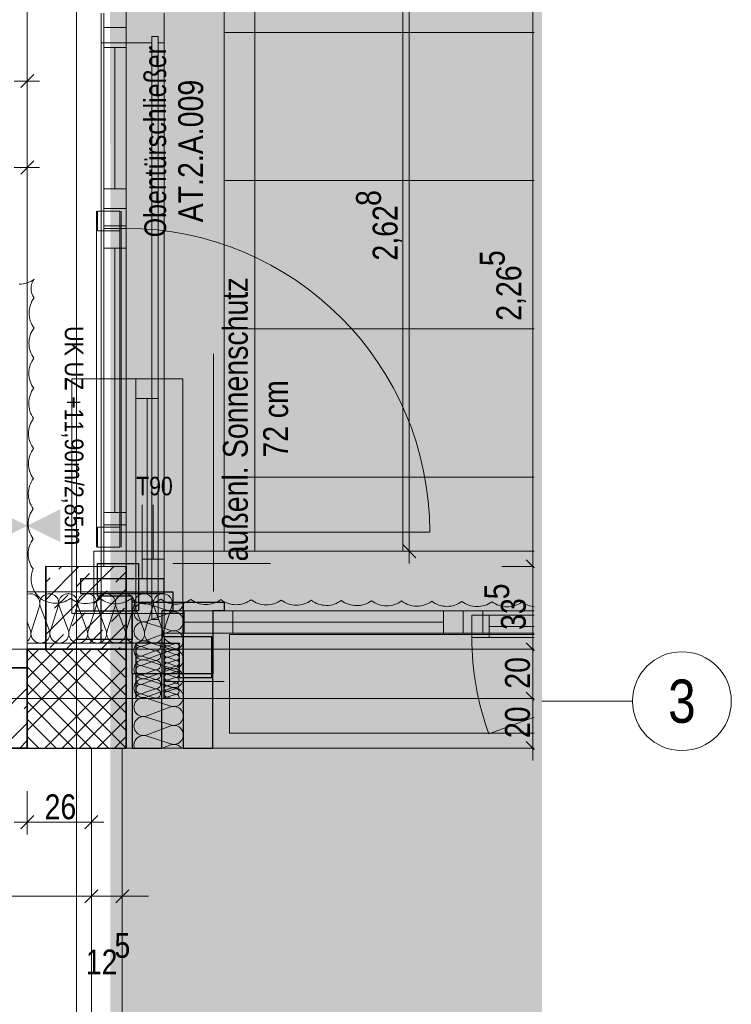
# Model space of a CAD drawing. Extents: x -620 to 300, y 62 to 1112.
# Tile 193 of 200: x 34 to 92, y 750 to 830. Entities that reach past the tile are written whole.
import ezdxf
from ezdxf.enums import TextEntityAlignment as Align
from ezdxf.lldxf.tags import DXFTag

# ---------------------------------------------------------------- set-up
doc = ezdxf.new("R2010")
doc.units = 0
doc.layers.get('0').update_dxf_attribs({"lineweight": 13})
for name, color, linetype, lineweight, true_color in [('00 -Bauelemente -Gipskarton', 7, 'Continuous', 9, 0xff7fe6), ('30 -33 Aussenwände- 3 Aussenstützen', 7, 'Continuous', 50, 0x0000dd), ('30 -33 Aussenwände- 7 Fassade_ Elemente', 7, 'Continuous', 9, 0x00aacc), ('30 -34 Innenwände- 1 tragend', 7, 'Continuous', 13, 0xdd0806), ('30 -34 Innenwände- 2 nichttragend', 7, 'Continuous', 18, 0xff7fe6), ('30 -35 Decken- 1 Konstruktion-Träger- Stahlbeton', 7, 'Continuous', 13, 0x33aa00), ('60- 61 allgemeine Ausstattung- 4 Terrassen', 9, 'Continuous', 9, 0x808080), ('70 -72 Beschriftung- 1 Beschriftung allgemein', 7, 'Continuous', 9, 0xff6633), ('70 -76 Bemaßung- 2 Allgemein', 9, 'Continuous', 5, 0x808080), ('70 -77 Revision- 2 Wolken', 7, 'Continuous', 18, 0x944cff), ('iwb_Layout Achsbezeichung', 1, 'Continuous', 13, 0xff0000), ('iwb_Layout BA_Markierung', 7, 'Continuous', 9, 0xbadcdc)]:
    doc.layers.add(name, color=color, linetype=linetype, lineweight=lineweight, true_color=true_color)
for name, color, linetype, lineweight in [('30 -33 Aussenwände- 8 Sonnenschutz', 7, 'Continuous', 9), ('70 -71 Achsen- 1 Gebäudeachsen', 7, 'STRICHPUNKT2-A06CPVM0L0', 18), ('Keine-A06CPVLYL0', 7, 'Continuous', 9)]:
    doc.layers.add(name, color=color, linetype=linetype, lineweight=lineweight)
doc.styles.get("Standard").update_dxf_attribs({"font": 'ARIALN.TTF'})
tags = doc.linetypes.add('grob-A06CPVLVL0', pattern=[14, 3, -8, 3]).pattern_tags.tags
tags[8:9] = [DXFTag(74, 4), DXFTag(75, 0), DXFTag(340, '0'), DXFTag(46, 0.0), DXFTag(50, 0.0), DXFTag(44, 0.0), DXFTag(45, 0.0)]
tags[6:7] = [DXFTag(74, 4), DXFTag(75, 0), DXFTag(340, '0'), DXFTag(46, 0.0), DXFTag(50, 0.0), DXFTag(44, 0.0), DXFTag(45, 0.0)]
tags[4:5] = [DXFTag(74, 4), DXFTag(75, 0), DXFTag(340, '0'), DXFTag(46, 0.0), DXFTag(50, 0.0), DXFTag(44, 0.0), DXFTag(45, 0.0)]
tags = doc.linetypes.add('STRICHPUNKT2', pattern=[12.7, 6.35, -3.175, 0, -3.175]).pattern_tags.tags
tags[10:11] = [DXFTag(74, 4), DXFTag(75, 0), DXFTag(340, '0'), DXFTag(46, 0.0), DXFTag(50, 0.0), DXFTag(44, 0.0), DXFTag(45, 0.0)]
tags[8:9] = [DXFTag(74, 4), DXFTag(75, 0), DXFTag(340, '0'), DXFTag(46, 0.0), DXFTag(50, 0.0), DXFTag(44, 0.0), DXFTag(45, 0.0)]
tags[6:7] = [DXFTag(74, 4), DXFTag(75, 0), DXFTag(340, '0'), DXFTag(46, 0.0), DXFTag(50, 0.0), DXFTag(44, 0.0), DXFTag(45, 0.0)]
tags[4:5] = [DXFTag(74, 4), DXFTag(75, 0), DXFTag(340, '0'), DXFTag(46, 0.0), DXFTag(50, 0.0), DXFTag(44, 0.0), DXFTag(45, 0.0)]
tags = doc.linetypes.add('STRICHPUNKT2-A06CPVM0L0', pattern=[12.7, 6.35, -3.175, 0, -3.175]).pattern_tags.tags
tags[10:11] = [DXFTag(74, 4), DXFTag(75, 0), DXFTag(340, '0'), DXFTag(46, 0.0), DXFTag(50, 0.0), DXFTag(44, 0.0), DXFTag(45, 0.0)]
tags[8:9] = [DXFTag(74, 4), DXFTag(75, 0), DXFTag(340, '0'), DXFTag(46, 0.0), DXFTag(50, 0.0), DXFTag(44, 0.0), DXFTag(45, 0.0)]
tags[6:7] = [DXFTag(74, 4), DXFTag(75, 0), DXFTag(340, '0'), DXFTag(46, 0.0), DXFTag(50, 0.0), DXFTag(44, 0.0), DXFTag(45, 0.0)]
tags[4:5] = [DXFTag(74, 4), DXFTag(75, 0), DXFTag(340, '0'), DXFTag(46, 0.0), DXFTag(50, 0.0), DXFTag(44, 0.0), DXFTag(45, 0.0)]

# ---------------------------------------------------------------- blocks, each defined once
blk = doc.blocks.new('Polygon-A06CPVLPL0')
at = {"color": 0, "linetype": 'ByBlock', "lineweight": -2, "ltscale": 0.13}
blk.add_solid([(41.663, 86.61), (41.495, 1083.814), (76.501, 86.518), (76.501, 1083.814)], dxfattribs=at)
blk = doc.blocks.new('Referenz-A06CPVM1L0')
at = {"layer": '00 -Bauelemente -Gipskarton', "color": 0, "linetype": 'Continuous', "lineweight": 0, "ltscale": 0.13}
for points in [[(42.024, 648.614), (42.274, 648.614), (42.024, 770.614), (42.274, 770.614)], [(42.274, 648.614), (42.524, 648.614), (42.274, 770.614), (42.524, 770.614)]]:
    blk.add_solid(points, dxfattribs=at)
at = {"layer": '30 -33 Aussenwände- 3 Aussenstützen', "color": 0, "lineweight": 9}
for p, q in [((34.824, 778.614), (42.824, 770.614)), ((41.41, 778.614), (34.824, 772.028)), ((39.995, 778.614), (34.824, 773.442)), ((38.581, 778.614), (34.824, 774.856)), ((37.167, 778.614), (34.824, 776.27)), ((35.753, 778.614), (34.824, 777.685)), ((36.238, 778.614), (42.824, 772.028)), ((37.652, 778.614), (42.824, 773.442)), ((39.066, 778.614), (42.824, 774.856)), ((40.481, 778.614), (42.824, 776.27)), ((41.895, 778.614), (42.824, 777.685)), ((34.824, 777.199), (41.41, 770.614)), ((42.824, 777.199), (36.238, 770.614)), ((34.824, 775.785), (39.995, 770.614)), ((42.824, 775.785), (37.652, 770.614)), ((38.824, 775.614), (38.824, 773.614)), ((34.824, 774.371), (38.581, 770.614)), ((37.824, 774.614), (39.824, 774.614)), ((42.824, 774.371), (39.066, 770.614)), ((34.824, 772.957), (37.167, 770.614)), ((42.824, 772.957), (40.481, 770.614)), ((34.824, 771.543), (35.753, 770.614)), ((42.824, 771.543), (41.895, 770.614))]:
    blk.add_line(p, q, dxfattribs=at)
at = {"layer": '30 -33 Aussenwände- 3 Aussenstützen', "color": 0, "linetype": 'Continuous', "lineweight": 25, "ltscale": 0.25}
for p, q in [((42.824, 778.614), (34.824, 778.614)), ((34.824, 778.614), (34.824, 770.614)), ((42.824, 770.614), (42.824, 778.614)), ((34.824, 770.614), (42.824, 770.614))]:
    blk.add_line(p, q, dxfattribs=at)
at = {"layer": '30 -33 Aussenwände- 7 Fassade_ Elemente', "color": 0, "linetype": 'grob-A06CPVLVL0', "ltscale": 0.13}
for p, q in [((50.764, 833.614), (50.764, 786.554)), ((40.424, 814.084), (40.424, 786.884)), ((42.424, 814.084), (42.424, 786.884)), ((42.324, 788.484), (42.324, 812.484)), ((67.424, 788.084), (42.824, 788.084)), ((51.194, 779.814), (75.885, 779.814)), ((51.194, 771.814), (51.194, 779.814)), ((75.885, 773.107), (72.199, 771.766)), ((75.885, 771.814), (51.194, 771.814))]:
    blk.add_line(p, q, dxfattribs=at)
at = {"layer": '30 -33 Aussenwände- 7 Fassade_ Elemente', "color": 0, "linetype": 'Continuous', "lineweight": 18, "ltscale": 0.18}
for p, q in [((41.024, 830.114), (41.024, 827.344)), ((42.824, 827.344), (42.824, 830.114)), ((41.024, 827.344), (42.824, 827.344)), ((41.924, 827.344), (41.924, 815.884)), ((42.824, 815.884), (41.024, 815.884)), ((41.024, 815.884), (41.024, 814.284)), ((42.824, 814.284), (42.824, 815.884)), ((41.024, 814.284), (42.824, 814.284)), ((42.824, 814.284), (41.024, 814.284)), ((41.024, 814.284), (41.024, 812.684)), ((42.824, 812.684), (42.824, 814.284)), ((41.024, 788.084), (41.024, 812.884)), ((41.024, 812.884), (42.824, 812.884)), ((41.024, 812.684), (42.824, 812.684)), ((42.824, 812.684), (41.024, 812.684)), ((41.024, 812.684), (41.024, 811.084)), ((42.824, 812.884), (42.824, 788.084)), ((42.824, 811.084), (42.824, 812.684)), ((41.024, 811.084), (42.824, 811.084)), ((41.924, 789.684), (41.924, 811.084)), ((45.024, 790.3), (45.024, 785.914)), ((42.824, 789.684), (41.024, 789.684)), ((41.024, 789.684), (41.024, 788.084)), ((42.824, 788.084), (42.824, 789.684)), ((42.824, 788.084), (41.024, 788.084)), ((42.824, 788.084), (41.024, 788.084)), ((41.024, 788.084), (41.024, 785.314)), ((41.024, 788.084), (42.824, 788.084)), ((42.824, 785.314), (42.824, 788.084)), ((41.024, 785.314), (42.824, 785.314)), ((45.924, 785.914), (44.124, 785.914)), ((44.124, 785.914), (44.124, 784.314)), ((45.924, 784.314), (45.924, 785.914)), ((44.124, 784.314), (45.924, 784.314)), ((43.324, 776.614), (43.324, 782.414)), ((43.324, 782.414), (46.624, 782.414)), ((46.624, 782.414), (46.624, 781.714)), ((46.624, 781.714), (45.724, 781.714)), ((45.724, 781.714), (45.724, 776.614)), ((47.524, 781.714), (45.724, 781.714)), ((45.724, 781.714), (45.724, 779.914)), ((47.524, 779.914), (47.524, 781.714)), ((51.464, 781.714), (49.864, 781.714)), ((49.864, 781.714), (49.864, 779.914)), ((51.464, 779.914), (51.464, 781.714)), ((70.124, 781.714), (68.524, 781.714)), ((68.524, 781.714), (68.524, 779.914)), ((71.724, 781.714), (70.124, 781.714)), ((70.124, 781.714), (70.124, 779.914)), ((72.224, 781.364), (70.824, 781.364)), ((70.824, 781.364), (70.824, 779.564)), ((71.724, 779.914), (71.724, 781.714)), ((72.224, 779.564), (72.224, 781.364)), ((68.524, 780.814), (47.524, 780.814)), ((54.51, 780.814), (51.464, 780.814)), ((72.224, 780.464), (75.885, 780.464)), ((45.724, 779.914), (47.524, 779.914)), ((49.864, 779.914), (51.464, 779.914)), ((68.524, 779.914), (70.124, 779.914)), ((70.124, 779.914), (71.724, 779.914)), ((70.824, 779.564), (72.224, 779.564)), ((45.724, 776.614), (43.324, 776.614))]:
    blk.add_line(p, q, dxfattribs=at)
at = {"layer": '30 -33 Aussenwände- 7 Fassade_ Elemente', "color": 0, "linetype": 'Continuous', "ltscale": 0.13}
for p, q in [((41.024, 814.284), (41.024, 828.944)), ((41.024, 828.944), (42.824, 828.944)), ((42.824, 828.944), (42.824, 814.284)), ((40.524, 814.084), (40.524, 812.484)), ((42.324, 814.084), (40.524, 814.084)), ((42.824, 814.284), (41.024, 814.284)), ((42.324, 812.484), (42.324, 814.084)), ((40.524, 812.484), (42.324, 812.484)), ((41.024, 812.684), (41.024, 788.684)), ((42.824, 812.684), (41.024, 812.684)), ((42.824, 788.684), (42.824, 812.684)), ((44.124, 784.314), (44.124, 790.3)), ((45.924, 790.3), (45.924, 784.314)), ((40.524, 788.484), (40.524, 786.884)), ((42.324, 788.484), (40.524, 788.484)), ((41.024, 788.684), (42.824, 788.684)), ((42.324, 786.884), (42.324, 788.484)), ((40.524, 786.884), (42.324, 786.884)), ((40.224, 781.714), (40.224, 786.554)), ((40.224, 786.554), (75.885, 786.554)), ((54.51, 786.554), (46.624, 786.554)), ((54.51, 785.554), (46.624, 785.554)), ((45.924, 784.314), (44.124, 784.314)), ((40.824, 783.254), (34.824, 783.254)), ((34.824, 783.254), (34.824, 779.114)), ((40.824, 779.114), (40.824, 783.254)), ((35.164, 780.114), (35.806, 782.114)), ((35.881, 782.114), (36.621, 780.114)), ((36.696, 780.114), (37.339, 782.114)), ((36.696, 780.114), (37.339, 782.114)), ((37.414, 782.114), (38.153, 780.114)), ((37.414, 782.114), (38.153, 780.114)), ((38.228, 780.114), (38.871, 782.114)), ((38.228, 780.114), (38.871, 782.114)), ((38.946, 782.114), (39.685, 780.114)), ((39.76, 780.114), (40.403, 782.114)), ((40.478, 782.114), (41.217, 780.114)), ((41.292, 780.114), (41.935, 782.114)), ((42.01, 782.114), (42.749, 780.114)), ((42.824, 780.114), (43.467, 782.114)), ((43.542, 782.114), (44.281, 780.114)), ((43.542, 782.114), (44.281, 780.114)), ((44.356, 780.114), (44.999, 782.114)), ((44.356, 780.114), (44.999, 782.114)), ((46.464, 781.674), (44.464, 782.317)), ((45.074, 782.114), (45.813, 780.114)), ((45.888, 780.114), (46.531, 782.114)), ((43.324, 781.714), (40.224, 781.714)), ((43.324, 770.614), (43.324, 781.714)), ((44.464, 780.86), (46.464, 781.599)), ((70.124, 781.714), (45.724, 781.714)), ((45.724, 781.714), (45.724, 779.914)), ((54.51, 781.714), (49.864, 781.714)), ((49.864, 781.714), (49.864, 779.914)), ((70.124, 779.914), (70.124, 781.714)), ((75.885, 781.714), (70.124, 781.714)), ((75.885, 781.364), (70.824, 781.364)), ((70.824, 781.364), (70.824, 779.564)), ((35.089, 780.114), (34.824, 780.83)), ((46.464, 780.142), (44.464, 780.785)), ((46.464, 780.142), (44.464, 780.785)), ((44.464, 779.328), (46.464, 780.067)), ((44.464, 779.328), (46.464, 780.067)), ((45.724, 779.914), (70.124, 779.914)), ((49.864, 779.914), (54.51, 779.914)), ((70.124, 779.914), (75.885, 779.914)), ((34.824, 779.114), (40.824, 779.114)), ((44.124, 778.851), (44.834, 779.114)), ((46.464, 778.61), (44.464, 779.253)), ((46.224, 778.892), (46.824, 779.084)), ((46.824, 778.647), (46.224, 778.869)), ((70.824, 779.564), (75.885, 779.564)), ((34.824, 778.614), (45.924, 778.614)), ((44.124, 778.813), (45.124, 778.492)), ((45.124, 778.455), (44.124, 778.085)), ((44.124, 778.047), (45.124, 777.726)), ((44.124, 778.047), (45.124, 777.726)), ((44.464, 777.796), (46.464, 778.535)), ((45.924, 778.614), (45.924, 776.014)), ((46.223, 778.432), (46.824, 778.625)), ((46.223, 778.432), (46.824, 778.625)), ((46.823, 778.187), (46.223, 778.41)), ((46.823, 778.187), (46.223, 778.41)), ((46.223, 777.973), (46.823, 778.165)), ((45.124, 777.689), (44.124, 777.319)), ((45.124, 777.689), (44.124, 777.319)), ((44.124, 777.281), (45.124, 776.96)), ((44.124, 777.281), (45.124, 776.96)), ((46.464, 777.078), (44.464, 777.721)), ((46.222, 777.053), (46.823, 777.246)), ((46.823, 777.728), (46.223, 777.95)), ((46.223, 777.513), (46.823, 777.705)), ((46.823, 777.268), (46.223, 777.49)), ((47.464, 776.614), (43.324, 776.614)), ((43.324, 776.614), (43.324, 770.614)), ((45.124, 776.923), (44.124, 776.553)), ((44.124, 776.515), (45.124, 776.194)), ((44.464, 776.264), (46.464, 777.003)), ((46.822, 776.808), (46.222, 777.031)), ((46.222, 776.594), (46.822, 776.786)), ((46.822, 776.349), (46.222, 776.571)), ((47.464, 770.614), (47.464, 776.614)), ((45.124, 776.156), (44.124, 775.787)), ((45.124, 776.156), (44.124, 775.787)), ((44.124, 775.749), (45.124, 775.428)), ((44.124, 775.749), (45.124, 775.428)), ((46.464, 775.546), (44.464, 776.189)), ((45.924, 776.014), (50.764, 776.014)), ((46.221, 775.674), (46.822, 775.867)), ((46.221, 775.674), (46.822, 775.867)), ((46.821, 775.43), (46.221, 775.652)), ((46.821, 775.43), (46.221, 775.652)), ((46.222, 776.134), (46.822, 776.326)), ((46.822, 775.889), (46.222, 776.111)), ((38.824, 775.614), (38.824, 773.614)), ((38.824, 773.614), (38.824, 775.614)), ((38.824, 775.614), (38.824, 773.614)), ((45.124, 775.39), (44.124, 775.021)), ((44.124, 774.983), (45.124, 774.662)), ((44.464, 774.732), (46.464, 775.471)), ((46.221, 775.215), (46.821, 775.407)), ((46.221, 775.215), (46.821, 775.407)), ((46.821, 774.97), (46.221, 775.192)), ((46.221, 774.755), (46.821, 774.947)), ((37.824, 774.614), (39.824, 774.614)), ((39.824, 774.614), (37.824, 774.614)), ((37.824, 774.614), (39.824, 774.614)), ((46.464, 774.014), (44.464, 774.657)), ((46.464, 774.014), (44.464, 774.657)), ((46.221, 774.733), (46.543, 774.613)), ((44.464, 773.2), (46.464, 773.939)), ((44.464, 773.2), (46.464, 773.939)), ((46.464, 772.482), (44.464, 773.125)), ((46.464, 772.482), (44.464, 773.125)), ((44.464, 771.667), (46.464, 772.407)), ((46.464, 770.95), (44.464, 771.592)), ((46.464, 770.875), (45.758, 770.614)), ((43.324, 770.614), (47.464, 770.614)), ((75.885, 770.614), (43.324, 770.614)), ((49.864, 770.614), (54.51, 770.614))]:
    blk.add_line(p, q, dxfattribs=at)
at = {"layer": '30 -33 Aussenwände- 7 Fassade_ Elemente', "color": 0}
for p, q in [((38.424, 781.514), (38.424, 800.514)), ((38.424, 800.514), (43.624, 800.514)), ((43.624, 798.914), (43.624, 800.514)), ((43.624, 800.514), (45.424, 800.514)), ((43.624, 800.514), (45.424, 800.514)), ((47.424, 800.514), (45.424, 800.514)), ((45.424, 800.514), (45.424, 798.914)), ((47.424, 781.514), (47.424, 800.514)), ((45.424, 798.914), (43.624, 798.914)), ((43.624, 798.914), (43.624, 783.114)), ((45.424, 798.914), (43.624, 798.914)), ((43.624, 798.914), (45.424, 798.914)), ((44.524, 798.914), (44.524, 783.114)), ((45.424, 783.114), (45.424, 798.914)), ((45.424, 783.114), (45.424, 798.914)), ((43.624, 783.114), (45.424, 783.114)), ((45.424, 783.114), (43.624, 783.114)), ((43.624, 783.114), (43.624, 781.514)), ((43.624, 783.114), (45.424, 783.114)), ((45.424, 781.514), (45.424, 783.114)), ((43.624, 781.514), (38.424, 781.514)), ((43.624, 781.514), (45.424, 781.514)), ((43.624, 781.514), (45.424, 781.514)), ((45.424, 781.514), (47.424, 781.514))]:
    blk.add_line(p, q, dxfattribs=at)
at = {"layer": '30 -33 Aussenwände- 7 Fassade_ Elemente', "color": 0, "linetype": 'Continuous', "lineweight": 25, "ltscale": 0.25}
for p, q in [((40.524, 782.914), (40.524, 785.554)), ((40.524, 785.554), (43.824, 785.554)), ((43.824, 785.554), (43.824, 781.714)), ((45.924, 784.314), (39.124, 784.314)), ((39.124, 784.314), (39.124, 783.114)), ((45.924, 783.114), (45.924, 784.314)), ((39.124, 783.114), (45.924, 783.114)), ((43.324, 782.914), (40.524, 782.914)), ((40.824, 779.114), (40.824, 783.254)), ((40.824, 783.254), (46.624, 783.254)), ((43.324, 781.714), (43.324, 782.914)), ((46.624, 783.254), (46.624, 782.414)), ((43.324, 776.614), (43.324, 782.414)), ((43.324, 782.414), (46.624, 782.414)), ((46.624, 782.414), (47.464, 782.414)), ((46.624, 782.414), (46.624, 781.714)), ((47.464, 776.614), (47.464, 782.414)), ((47.464, 782.414), (50.764, 782.414)), ((47.464, 782.414), (47.464, 776.614)), ((50.764, 782.414), (50.764, 781.714)), ((38.824, 781.714), (43.324, 781.714)), ((43.324, 781.714), (43.324, 779.414)), ((43.824, 781.714), (43.324, 781.714)), ((46.624, 781.714), (45.724, 781.714)), ((45.724, 781.714), (45.724, 776.614)), ((50.764, 781.714), (49.864, 781.714)), ((49.864, 781.714), (49.864, 776.614)), ((43.324, 779.414), (38.824, 779.414)), ((43.324, 779.114), (40.824, 779.114)), ((43.324, 776.614), (43.324, 779.114)), ((45.924, 779.114), (43.624, 779.114)), ((43.624, 779.114), (43.624, 774.614)), ((49.764, 779.614), (45.924, 779.614)), ((45.924, 779.614), (45.924, 779.114)), ((45.924, 774.614), (45.924, 779.114)), ((45.924, 779.114), (47.124, 779.114)), ((47.124, 779.114), (47.124, 776.314)), ((49.764, 776.314), (49.764, 779.614)), ((47.464, 776.614), (43.324, 776.614)), ((45.724, 776.614), (43.324, 776.614)), ((43.324, 776.614), (43.324, 770.614)), ((45.724, 770.614), (45.724, 776.614)), ((49.864, 776.614), (47.464, 776.614)), ((49.864, 776.614), (47.464, 776.614)), ((47.464, 776.614), (47.464, 770.614)), ((49.864, 770.614), (49.864, 776.614)), ((47.124, 776.314), (49.764, 776.314)), ((43.324, 770.614), (45.724, 770.614)), ((47.464, 770.614), (49.864, 770.614))]:
    blk.add_line(p, q, dxfattribs=at)
at = {"layer": '30 -33 Aussenwände- 7 Fassade_ Elemente', "color": 0, "linetype": 'grob-A06CPVLVL0', "ltscale": 0.13}
for centre, major_axis, end_param in [((42.824, 788.084), (24.6, 0), 1.570796), ((93.624, 779.564), (-22.8, 0), 0.349066)]:
    blk.add_ellipse(centre, major_axis=major_axis, ratio=1, start_param=0, end_param=end_param, dxfattribs=at)
at = {"layer": '30 -33 Aussenwände- 7 Fassade_ Elemente', "color": 0, "linetype": 'Continuous', "ltscale": 0.13}
for centre, major_axis, end_param in [((35.078, 782.348), (0.729, -0.235), 2.221138), ((36.61, 782.348), (0.729, -0.235), 3.765224), ((36.61, 782.348), (-0.449, 0.62), 1.255075), ((36.61, 782.348), (0.449, 0.62), 1.255075), ((36.61, 782.348), (0.729, -0.235), 1.255075), ((38.142, 782.348), (0.729, -0.235), 3.765224), ((38.142, 782.348), (-0.449, 0.62), 1.255075), ((38.142, 782.348), (0.449, 0.62), 1.255075), ((38.142, 782.348), (0.729, -0.235), 1.255075), ((39.674, 782.348), (0.729, -0.235), 3.765224), ((41.206, 782.348), (0.729, -0.235), 3.765224), ((42.738, 782.348), (0.729, -0.235), 3.765224), ((44.271, 782.348), (0.729, -0.235), 3.765224), ((44.271, 782.348), (0.729, -0.235), 3.765224), ((45.803, 782.348), (0.729, -0.235), 3.765224), ((44.229, 781.589), (0.235, 0.729), 3.765224), ((46.698, 782.403), (-0.235, -0.729), 1.896254), ((46.698, 780.871), (-0.235, -0.729), 3.764652), ((46.698, 780.871), (-0.235, -0.729), 3.764652), ((44.229, 780.057), (0.235, 0.729), 3.765224), ((44.229, 780.057), (0.235, 0.729), 3.765224), ((34.36, 779.879), (0.464, -0.609), 1.231749), ((35.892, 779.879), (-0.729, 0.235), 1.254884), ((35.892, 779.879), (0.449, -0.62), 1.254884), ((37.424, 779.879), (-0.729, 0.235), 3.764652), ((37.424, 779.879), (-0.729, 0.235), 1.254884), ((37.424, 779.879), (0.449, -0.62), 1.254884), ((38.956, 779.879), (-0.729, 0.235), 3.764652), ((38.956, 779.879), (-0.729, 0.235), 1.254884), ((38.956, 779.879), (0.449, -0.62), 1.254884), ((40.489, 779.879), (-0.729, 0.235), 3.764652), ((42.021, 779.879), (-0.729, 0.235), 3.764652), ((43.553, 779.879), (-0.729, 0.235), 3.764652), ((43.553, 779.879), (-0.729, 0.235), 3.764652), ((45.085, 779.879), (-0.729, 0.235), 3.764652), ((45.085, 779.879), (-0.729, 0.235), 3.764652), ((46.617, 779.879), (-0.729, 0.235), 1.896254), ((46.698, 779.339), (-0.235, -0.729), 3.764652), ((46.698, 779.339), (-0.235, -0.729), 3.764652), ((35.892, 779.879), (-0.449, -0.62), 1.254884), ((37.424, 779.879), (-0.449, -0.62), 1.254884), ((38.956, 779.879), (-0.449, -0.62), 1.254884), ((44.229, 778.524), (0.235, 0.729), 3.765224), ((44.006, 779.215), (-0.369, -0.102), 1.613483), ((44.006, 778.449), (0.117, 0.364), 1.254884), ((45.241, 778.856), (-0.117, -0.364), 2.619647), ((46.153, 778.651), (0.071, 0.219), 3.764652), ((46.153, 778.651), (0.071, 0.219), 3.764652), ((46.154, 779.11), (-0.23, 0.003), 1.896254), ((46.894, 778.866), (-0.071, -0.219), 3.765224), ((44.006, 778.449), (-0.31, 0.225), 1.254884), ((44.006, 777.683), (0.117, 0.364), 3.764652), ((44.006, 778.449), (-0.31, -0.225), 1.254884), ((44.006, 777.683), (0.117, 0.364), 1.254884), ((45.241, 778.09), (-0.117, -0.364), 3.765224), ((45.241, 778.09), (0.31, 0.225), 1.255075), ((45.241, 778.09), (0.31, -0.225), 1.255075), ((46.153, 778.191), (0.071, 0.219), 3.764652), ((46.153, 778.191), (0.071, 0.219), 3.764652), ((46.698, 777.807), (-0.235, -0.729), 3.764652), ((46.894, 778.406), (-0.071, -0.219), 3.765224), ((46.894, 778.406), (-0.071, -0.219), 3.765224), ((46.894, 777.946), (-0.071, -0.219), 3.765224), ((44.229, 776.992), (0.235, 0.729), 3.765224), ((44.006, 777.683), (-0.31, 0.225), 1.254884), ((44.006, 776.917), (0.117, 0.364), 3.764652), ((44.006, 777.683), (-0.31, -0.225), 1.254884), ((44.006, 776.917), (0.117, 0.364), 1.254884), ((45.241, 778.09), (-0.117, -0.364), 1.255075), ((45.241, 777.324), (-0.117, -0.364), 3.765224), ((45.241, 777.324), (0.31, 0.225), 1.255075), ((45.241, 777.324), (0.31, -0.225), 1.255075), ((46.153, 777.732), (0.071, 0.219), 3.764652), ((46.152, 777.272), (0.071, 0.219), 3.764652), ((46.893, 777.027), (-0.071, -0.219), 3.765224), ((46.893, 777.487), (-0.071, -0.219), 3.765224), ((44.006, 776.917), (-0.31, 0.225), 1.254884), ((44.006, 776.151), (0.117, 0.364), 3.764652), ((44.006, 776.151), (0.117, 0.364), 3.764652), ((44.006, 776.917), (-0.31, -0.225), 1.254884), ((45.241, 777.324), (-0.117, -0.364), 1.255075), ((45.241, 776.558), (-0.117, -0.364), 3.765224), ((46.152, 776.353), (0.071, 0.219), 3.764652), ((46.152, 776.812), (0.071, 0.219), 3.764652), ((46.698, 776.275), (-0.235, -0.729), 3.764652), ((46.893, 776.567), (-0.071, -0.219), 3.765224), ((44.229, 775.46), (0.235, 0.729), 3.765224), ((44.006, 775.385), (0.117, 0.364), 3.764652), ((44.006, 775.385), (0.117, 0.364), 3.764652), ((45.241, 775.792), (-0.117, -0.364), 3.765224), ((45.241, 775.792), (-0.117, -0.364), 3.765224), ((46.151, 775.893), (0.071, 0.219), 3.764652), ((46.151, 775.893), (-0.186, 0.135), 1.254884), ((46.151, 775.433), (0.071, 0.219), 3.764652), ((46.151, 775.893), (0.071, 0.219), 1.254884), ((46.151, 775.893), (-0.186, -0.135), 1.254884), ((46.151, 775.433), (0.071, 0.219), 1.254884), ((46.892, 775.648), (-0.071, -0.219), 3.765224), ((46.892, 776.108), (-0.071, -0.219), 3.765224), ((46.892, 775.648), (0.186, 0.135), 1.255075), ((46.892, 775.648), (0.186, -0.135), 1.255075), ((44.006, 774.619), (0.117, 0.364), 1.896254), ((45.241, 775.026), (-0.117, -0.364), 3.765224), ((46.15, 774.974), (-0.186, 0.135), 1.254884), ((46.151, 775.433), (-0.186, 0.135), 1.254884), ((46.151, 775.433), (-0.186, -0.135), 1.254884), ((46.15, 774.974), (0.071, 0.219), 1.254884), ((46.698, 774.742), (-0.235, -0.729), 3.764652), ((46.698, 774.742), (0.62, 0.449), 1.254884), ((46.892, 775.648), (-0.071, -0.219), 1.255075), ((46.891, 775.188), (-0.071, -0.219), 3.765224), ((46.891, 775.188), (0.186, 0.135), 1.255075), ((46.891, 775.188), (-0.071, -0.219), 1.255075), ((46.891, 774.729), (0.198, -0.116), 2.411197), ((46.891, 775.188), (0.186, -0.135), 1.255075), ((46.698, 774.742), (0.62, -0.449), 1.254884), ((44.229, 773.928), (0.235, 0.729), 3.765224), ((44.229, 773.928), (-0.62, 0.449), 1.255075), ((44.229, 773.928), (0.235, 0.729), 1.255075), ((46.15, 774.514), (0.071, 0.219), 1.434048), ((46.15, 774.974), (-0.186, -0.135), 1.254884), ((46.698, 774.742), (-0.235, -0.729), 1.254884), ((44.229, 773.928), (-0.62, -0.449), 1.255075), ((46.698, 773.21), (-0.235, -0.729), 3.764652), ((46.698, 773.21), (0.62, 0.449), 1.254884), ((46.698, 773.21), (0.62, -0.449), 1.254884), ((44.229, 772.396), (0.235, 0.729), 3.765224), ((44.229, 772.396), (-0.62, 0.449), 1.255075), ((44.229, 772.396), (0.235, 0.729), 1.255075), ((46.698, 773.21), (-0.235, -0.729), 1.254884), ((46.698, 771.678), (0.62, 0.449), 1.254884), ((44.229, 770.864), (0.235, 0.729), 2.215664), ((44.229, 772.396), (-0.62, -0.449), 1.255075), ((46.698, 771.678), (0.62, -0.449), 1.254884), ((46.698, 771.678), (-0.235, -0.729), 1.254884), ((46.698, 770.146), (0.606, 0.468), 1.225237)]:
    blk.add_ellipse(centre, major_axis=major_axis, ratio=1, start_param=0, end_param=end_param, dxfattribs=at)
at = {"layer": '30 -33 Aussenwände- 8 Sonnenschutz', "color": 0, "linetype": 'Continuous', "ltscale": 0.13}
blk.add_line((49.91, 802.527), (49.91, 783.285), dxfattribs=at)
at = {"layer": '30 -34 Innenwände- 1 tragend', "color": 0, "lineweight": 9}
for p, q in [((36.324, 782.623), (39.014, 785.314)), ((36.324, 779.795), (41.842, 785.314)), ((36.324, 782.623), (39.014, 785.314)), ((36.324, 779.795), (41.842, 785.314)), ((37.395, 785.109), (37.6, 785.314)), ((37.395, 785.109), (37.6, 785.314)), ((38.809, 783.694), (39.87, 784.755)), ((38.809, 783.694), (39.87, 784.755)), ((41.991, 784.048), (42.824, 784.881)), ((41.991, 784.048), (42.824, 784.881)), ((36.324, 784.038), (36.688, 784.402)), ((36.324, 784.038), (36.688, 784.402)), ((37.041, 781.927), (38.102, 782.987)), ((37.041, 781.927), (38.102, 782.987)), ((37.971, 778.614), (42.824, 783.467)), ((37.971, 778.614), (42.824, 783.467)), ((40.223, 782.28), (41.284, 783.341)), ((40.223, 782.28), (41.284, 783.341)), ((36.324, 781.209), (36.334, 781.22)), ((36.324, 781.209), (36.334, 781.22)), ((38.455, 780.512), (39.516, 781.573)), ((38.455, 780.512), (39.516, 781.573)), ((41.637, 780.866), (42.698, 781.927)), ((41.637, 780.866), (42.698, 781.927)), ((40.799, 778.614), (42.824, 780.638)), ((40.799, 778.614), (42.824, 780.638)), ((36.688, 778.745), (37.748, 779.805)), ((36.688, 778.745), (37.748, 779.805)), ((39.87, 779.098), (40.93, 780.159)), ((39.87, 779.098), (40.93, 780.159)), ((42.213, 778.614), (42.345, 778.745)), ((42.213, 778.614), (42.345, 778.745)), ((29.971, 770.614), (34.824, 775.467)), ((29.971, 770.614), (34.824, 775.467)), ((34.566, 773.795), (34.824, 774.052)), ((34.566, 773.795), (34.824, 774.052)), ((32.799, 770.614), (34.824, 772.638)), ((32.799, 770.614), (34.824, 772.638)), ((34.213, 770.614), (34.824, 771.224)), ((34.213, 770.614), (34.824, 771.224))]:
    blk.add_line(p, q, dxfattribs=at)
at = {"layer": '30 -34 Innenwände- 1 tragend', "color": 0, "lineweight": 35}
for p, q in [((36.324, 778.614), (36.324, 785.314)), ((42.824, 778.614), (42.824, 785.314)), ((34.824, 777.114), (17.824, 777.114)), ((34.824, 770.614), (22.824, 770.614))]:
    blk.add_line(p, q, dxfattribs=at)
at = {"layer": '30 -34 Innenwände- 1 tragend', "color": 0, "linetype": 'Continuous', "lineweight": -2, "ltscale": 0.13}
for p, q in [((42.824, 785.314), (36.324, 785.314)), ((36.324, 778.614), (36.324, 785.314)), ((42.824, 778.614), (42.824, 785.314)), ((42.824, 778.614), (36.324, 778.614)), ((34.824, 777.114), (17.824, 777.114)), ((34.824, 777.114), (34.824, 770.614)), ((34.824, 770.614), (22.824, 770.614))]:
    blk.add_line(p, q, dxfattribs=at)
at = {"layer": '30 -34 Innenwände- 2 nichttragend', "color": 0}
for p, q in [((40.824, 830.114), (40.824, 779.114)), ((40.824, 830.114), (40.824, 827.714)), ((45.924, 779.114), (45.924, 830.114)), ((45.924, 827.714), (45.924, 830.114)), ((40.824, 827.714), (44.924, 827.714)), ((40.824, 827.714), (44.924, 827.714)), ((44.924, 828.214), (44.924, 781.014)), ((44.924, 828.214), (45.424, 828.214)), ((44.924, 828.214), (45.424, 828.214)), ((44.924, 827.714), (44.924, 828.214)), ((45.424, 828.214), (45.424, 781.014)), ((45.424, 828.214), (45.424, 827.714)), ((45.424, 827.714), (45.924, 827.714)), ((45.424, 827.714), (45.924, 827.714)), ((40.824, 781.514), (44.924, 781.514)), ((44.924, 781.514), (40.824, 781.514)), ((40.824, 781.514), (40.824, 779.114)), ((44.924, 781.014), (44.924, 781.514)), ((45.424, 781.514), (45.924, 781.514)), ((45.924, 781.514), (45.424, 781.514)), ((45.424, 781.514), (45.424, 781.014)), ((45.924, 779.114), (45.924, 781.514)), ((44.924, 781.014), (45.424, 781.014)), ((45.424, 781.014), (44.924, 781.014)), ((40.824, 779.114), (45.924, 779.114)), ((40.824, 779.114), (45.924, 779.114))]:
    blk.add_line(p, q, dxfattribs=at)
at = {"layer": '30 -34 Innenwände- 2 nichttragend', "color": 0, "lineweight": 5}
for p, q in [((45.424, 828.214), (44.924, 828.214)), ((44.924, 828.214), (44.924, 781.014)), ((45.424, 781.014), (45.424, 828.214)), ((44.924, 781.014), (45.424, 781.014))]:
    blk.add_line(p, q, dxfattribs=at)
at = {"layer": '30 -34 Innenwände- 2 nichttragend', "color": 0, "linetype": 'Continuous', "ltscale": 0.18}
for p, q in [((42.524, 770.614), (40.024, 770.614)), ((40.024, 648.614), (40.024, 770.614)), ((42.524, 648.614), (42.524, 770.614))]:
    blk.add_line(p, q, dxfattribs=at)
at = {"layer": '30 -35 Decken- 1 Konstruktion-Träger- Stahlbeton', "color": 0, "linetype": 'grob-A06CPVLVL0', "lineweight": -2, "ltscale": 0.13}
for p, q in [((34.824, 778.614), (34.824, 995.614)), ((42.824, 778.614), (42.824, 995.614)), ((34.824, 778.614), (-539.606, 778.614)), ((75.885, 778.614), (42.824, 778.614)), ((34.824, 770.614), (-539.606, 770.614)), ((75.885, 770.614), (42.824, 770.614))]:
    blk.add_line(p, q, dxfattribs=at)
at = {"layer": '30 -35 Decken- 1 Konstruktion-Träger- Stahlbeton', "color": 0, "lineweight": 35}
for p, q in [((34.824, 770.614), (34.824, 778.614)), ((34.824, 778.614), (42.824, 778.614)), ((42.824, 770.614), (42.824, 778.614))]:
    blk.add_line(p, q, dxfattribs=at)
at = {"layer": '60- 61 allgemeine Ausstattung- 4 Terrassen', "color": 0}
for p, q in [((53.244, 786.554), (53.244, 1005.014)), ((65.244, 786.554), (65.244, 1005.014)), ((50.763, 998.214), (50.763, 786.554)), ((50.763, 828.554), (75.885, 828.554)), ((50.763, 816.554), (75.885, 816.554)), ((50.763, 804.554), (75.885, 804.554)), ((50.763, 792.554), (75.885, 792.554)), ((50.763, 786.554), (75.885, 786.554))]:
    blk.add_line(p, q, dxfattribs=at)
at = {"layer": '70 -71 Achsen- 1 Gebäudeachsen', "color": 0, "linetype": 'STRICHPUNKT2-A06CPVM0L0', "ltscale": 0.18}
for p, q in [((38.824, 1084.554), (38.824, 85.114)), ((-539.606, 774.614), (75.885, 774.614))]:
    blk.add_line(p, q, dxfattribs=at)
at = {"layer": '70 -76 Bemaßung- 2 Allgemein', "color": 0, "linetype": 'Continuous', "ltscale": 0.13}
for p, q in [((65.764, 787.614), (65.764, 838.053)), ((75.764, 831.614), (75.764, 829.553)), ((75.764, 786.374), (75.764, 829.553)), ((34.824, 827.114), (34.824, 823.614)), ((35.824, 824.614), (33.763, 824.614)), ((34.824, 820.114), (34.824, 816.614)), ((35.824, 817.614), (33.763, 817.614)), ((65.764, 785.554), (65.764, 787.614)), ((63.264, 786.554), (66.764, 786.554)), ((75.764, 784.314), (75.764, 786.374)), ((75.764, 786.314), (75.764, 784.253)), ((73.264, 785.314), (75.885, 785.314)), ((73.264, 785.314), (75.885, 785.314)), ((75.764, 779.674), (75.764, 784.253)), ((75.764, 777.614), (75.764, 779.674)), ((75.764, 779.614), (75.764, 777.553)), ((73.264, 778.614), (75.885, 778.614)), ((73.264, 778.614), (75.885, 778.614)), ((75.764, 775.674), (75.764, 777.553)), ((75.764, 773.614), (75.764, 775.674)), ((75.764, 775.614), (75.764, 773.553)), ((73.264, 774.614), (75.885, 774.614)), ((73.264, 774.614), (75.885, 774.614)), ((75.764, 771.674), (75.764, 773.553)), ((75.764, 769.614), (75.764, 771.674)), ((73.264, 770.614), (75.885, 770.614)), ((34.824, 767.114), (34.824, 763.614)), ((34.824, 767.114), (34.824, 763.614)), ((40.024, 767.114), (40.024, 763.614)), ((35.824, 764.614), (33.763, 764.614)), ((33.824, 764.614), (35.884, 764.614)), ((38.963, 764.614), (35.884, 764.614)), ((41.024, 764.614), (38.963, 764.614)), ((40.024, 761.114), (40.024, 757.614)), ((40.024, 761.114), (40.024, 757.614)), ((42.524, 761.114), (42.524, 757.614)), ((38.963, 758.614), (23.884, 758.614)), ((38.963, 758.614), (37.903, 758.614)), ((41.024, 758.614), (38.963, 758.614)), ((41.024, 758.614), (38.963, 758.614)), ((42.524, 758.614), (40.024, 758.614)), ((41.524, 758.614), (43.584, 758.614)), ((43.584, 758.614), (44.645, 758.614))]:
    blk.add_line(p, q, dxfattribs=at)
at = {"layer": '70 -76 Bemaßung- 2 Allgemein', "color": 0, "linetype": 'Continuous', "lineweight": 20, "ltscale": 0.2}
for p, q in [((35.354, 825.144), (34.293, 824.083)), ((35.354, 818.144), (34.293, 817.083)), ((66.294, 786.023), (65.233, 787.084)), ((75.885, 785.193), (75.233, 785.844)), ((75.233, 785.844), (75.885, 785.193)), ((75.885, 778.493), (75.233, 779.144)), ((75.233, 779.144), (75.885, 778.493)), ((75.885, 774.493), (75.233, 775.144)), ((75.233, 775.144), (75.885, 774.493)), ((75.885, 770.493), (75.233, 771.144)), ((35.354, 765.144), (34.293, 764.083)), ((34.293, 764.083), (35.354, 765.144)), ((40.554, 765.144), (39.493, 764.083)), ((40.554, 759.144), (39.493, 758.083)), ((40.554, 759.144), (39.493, 758.083)), ((41.993, 758.083), (43.054, 759.144))]:
    blk.add_line(p, q, dxfattribs=at)
at = {"layer": '70 -76 Bemaßung- 2 Allgemein', "color": 0, "lineweight": 0}
for points in [[(32.153, 787.282), (34.824, 788.614), (32.155, 789.952)], [(37.494, 787.282), (34.824, 788.614), (37.493, 789.952)]]:
    blk.add_solid(points, dxfattribs=at)
at = {"layer": '70 -77 Revision- 2 Wolken', "color": 0, "linetype": 'Continuous', "ltscale": 0.18}
for centre, major_axis, end_param in [((34.174, 810.196), (-0.004, -2.032), 0.643501), ((36.392, 807.81), (-1.002, 0.758), 0.643501), ((36.392, 807.81), (-1.257, 0.005), 0.643501), ((37.004, 805.835), (-1.621, 1.226), 0.643501), ((37.004, 805.835), (-2.032, 0.008), 0.643501), ((36.994, 803.396), (-1.621, 1.226), 0.643501), ((36.994, 803.396), (-2.032, 0.008), 0.643501), ((36.985, 800.958), (-1.621, 1.226), 0.643501), ((36.985, 800.958), (-2.032, 0.008), 0.643501), ((36.975, 798.52), (-1.621, 1.226), 0.643501), ((36.975, 798.52), (-2.032, 0.008), 0.643501), ((36.965, 796.081), (-1.621, 1.226), 0.643501), ((36.965, 796.081), (-2.032, 0.008), 0.643501), ((36.955, 793.643), (-1.621, 1.226), 0.643501), ((36.955, 793.643), (-2.032, 0.008), 0.643501), ((36.945, 791.204), (-1.621, 1.226), 0.643501), ((36.945, 791.204), (-2.032, 0.008), 0.643501), ((36.936, 788.766), (-1.621, 1.226), 0.643501), ((36.936, 788.766), (-2.032, 0.008), 0.643501), ((36.926, 786.328), (-1.621, 1.226), 0.643501), ((36.926, 786.328), (-2.032, 0.008), 0.643501), ((37.167, 784.323), (-1.871, 0.792), 0.643501), ((37.167, 784.323), (-1.972, -0.489), 0.643501), ((37.114, 784.364), (-1.232, -1.616), 0.643501), ((37.114, 784.364), (-0.016, -2.032), 0.643501), ((39.553, 784.345), (-1.232, -1.616), 0.643501), ((39.553, 784.345), (-0.016, -2.032), 0.643501), ((41.991, 784.327), (-1.232, -1.616), 0.643501), ((41.991, 784.327), (-0.016, -2.032), 0.643501), ((44.429, 784.308), (-1.232, -1.616), 0.643501), ((44.429, 784.308), (-0.016, -2.032), 0.643501), ((46.868, 784.289), (-1.232, -1.616), 0.643501), ((46.868, 784.289), (-0.016, -2.032), 0.643501), ((49.306, 784.27), (-1.232, -1.616), 0.643501), ((49.306, 784.27), (-0.016, -2.032), 0.643501), ((51.744, 784.251), (-1.232, -1.616), 0.643501), ((51.744, 784.251), (-0.016, -2.032), 0.643501), ((54.183, 784.232), (-1.232, -1.616), 0.643501), ((54.183, 784.232), (-0.016, -2.032), 0.643501), ((56.621, 784.213), (-1.232, -1.616), 0.643501), ((56.621, 784.213), (-0.016, -2.032), 0.643501), ((59.059, 784.194), (-1.232, -1.616), 0.643501), ((59.059, 784.194), (-0.016, -2.032), 0.643501), ((61.497, 784.175), (-1.232, -1.616), 0.643501), ((61.497, 784.175), (-0.016, -2.032), 0.643501), ((63.936, 784.156), (-1.232, -1.616), 0.643501), ((63.936, 784.156), (-0.016, -2.032), 0.643501), ((66.374, 784.137), (-1.232, -1.616), 0.643501), ((66.374, 784.137), (-0.016, -2.032), 0.643501), ((68.812, 784.118), (-1.232, -1.616), 0.643501), ((68.812, 784.118), (-0.016, -2.032), 0.643501), ((71.251, 784.099), (-1.232, -1.616), 0.643501), ((71.251, 784.099), (-0.016, -2.032), 0.643501), ((73.689, 784.08), (-1.232, -1.616), 0.643501), ((73.689, 784.08), (-0.016, -2.032), 0.643501), ((76.127, 784.061), (-1.232, -1.616), 0.531541)]:
    blk.add_ellipse(centre, major_axis=major_axis, ratio=1, start_param=0, end_param=end_param, dxfattribs=at)
at = {"layer": '30 -33 Aussenwände- 7 Fassade_ Elemente', "color": 0, "linetype": 'ByBlock', "ltscale": 0.13, "insert": (55.223, 775.347), "char_height": 0.0036, "attachment_point": 1, "rotation": 180}
for s in ['{\\fArial Narrow;instanceID}', '{\\fArial Narrow;IFC_UUID}']:
    blk.add_mtext(s, dxfattribs=at)
at = {"layer": '30 -33 Aussenwände- 8 Sonnenschutz', "color": 0, "linetype": 'Continuous', "ltscale": 0.13, "char_height": 2.01377, "attachment_point": 1, "rotation": 90}
for s, insert in [('{\\fArial Narrow;Sonnenschutz}', (50.67, 794.089)), ('{\\fArial Narrow;cm}', (53.932, 797.319)), ('{\\fArial Narrow;72}', (53.932, 794.128)), ('{\\fArial Narrow;außenl.}', (50.67, 785.728))]:
    blk.add_mtext(s, dxfattribs=dict(at, insert=insert))
at = {"layer": '70 -72 Beschriftung- 1 Beschriftung allgemein', "color": 0, "linetype": 'Continuous', "ltscale": 0.13, "attachment_point": 1, "rotation": 90}
for s, insert, char_height in [('{\\fArial Narrow;Obentürschließer}', (44.304, 811.967), 1.76205), ('{\\fArial Narrow;AT.2.A.009}', (47.054, 813.179), 2.01377)]:
    blk.add_mtext(s, dxfattribs=dict(at, insert=insert, char_height=char_height))
at = {"layer": '70 -76 Bemaßung- 2 Allgemein', "color": 0, "linetype": 'Continuous', "ltscale": 0.13, "attachment_point": 1}
for s, insert, char_height, rotation in [('{\\fArial Narrow;8}', (61.453, 814.504), 2.01377, 90), ('{\\fArial Narrow;2,62}', (62.795, 810.078), 2.01377, 90), ('{\\fArial Narrow;5}', (71.471, 809.63), 2.01377, 90), ('{\\fArial Narrow;2,26}', (72.814, 805.204), 2.01377, 90), ('{\\fArial Narrow;UK UZ +11,90m/2,85m}', (39.374, 804.774), 1.51033, 270), ('{\\fArial Narrow;5}', (71.836, 782.653), 2.01377, 90), ('{\\fArial Narrow;33}', (73.178, 780.18), 2.01377, 90), ('{\\fArial Narrow;20}', (73.513, 775.417), 2.01377, 90), ('{\\fArial Narrow;20}', (73.513, 771.417), 2.01377, 90)]:
    blk.add_mtext(s, dxfattribs=dict(at, insert=insert, char_height=char_height, rotation=rotation))
at = {"layer": '70 -76 Bemaßung- 2 Allgemein', "color": 0, "linetype": 'Continuous', "ltscale": 0.13, "char_height": 2.01377, "attachment_point": 1}
for s, insert in [('{\\fArial Narrow;26}', (36.227, 766.865)), ('{\\fArial Narrow;5}', (41.887, 755.643)), ('{\\fArial Narrow;12}', (39.567, 754.3))]:
    blk.add_mtext(s, dxfattribs=dict(at, insert=insert))
at = {"layer": 'Keine-A06CPVLYL0', "color": 0, "linetype": 'Continuous', "ltscale": 0.13, "insert": (43.648, 792.576), "char_height": 1.49774, "attachment_point": 1}
blk.add_mtext('{\\fArial Narrow;T90}', dxfattribs=at)

msp = doc.modelspace()

# ---------------------------------------------------------------- linework, layer by layer
at = {"layer": 'iwb_Layout Achsbezeichung', "linetype": 'STRICHPUNKT2', "lineweight": 13, "ltscale": 0.39}
msp.add_line((76.501, 774.409), (83.837, 774.409), dxfattribs=at)
at = {"layer": 'iwb_Layout Achsbezeichung', "ltscale": 0.39, "extrusion": (0, 0, -1)}
msp.add_circle((-87.837, 774.409), 4, dxfattribs=at)

# ---------------------------------------------------------------- block references
at = {"color": 8, "lineweight": 13, "ltscale": 0.13, "true_color": 0x808080}
msp.add_blockref('Referenz-A06CPVM1L0', (0, 0), dxfattribs=at)
at = {"layer": 'iwb_Layout BA_Markierung', "ltscale": 0.13}
msp.add_blockref('Polygon-A06CPVLPL0', (0, 0), dxfattribs=at)

# ---------------------------------------------------------------- texts
at = {"layer": 'iwb_Layout Achsbezeichung', "ltscale": 0.39}
msp.add_text('3', height=3.5, dxfattribs=at).set_placement((87.837, 774.409), align=Align.MIDDLE_CENTER)

doc.saveas('drawing.dxf')
